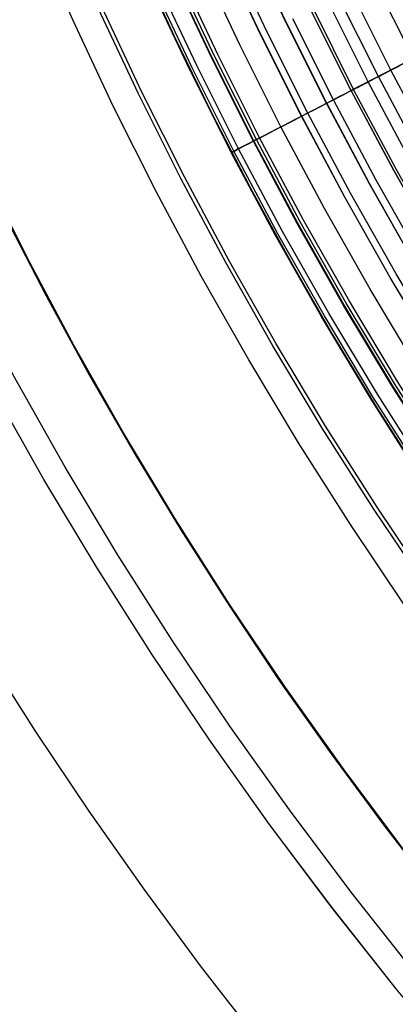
# Model space of a CAD drawing. Header units: millimetres. Extents: x -14 to 488, y -50 to 50.
# Tile 166 of 256: x 353.85 to 356.18, y -16.17 to -10.06. Entities that reach past the tile are written whole.
import ezdxf

# ---------------------------------------------------------------- set-up
doc = ezdxf.new("R2010")
doc.units = ezdxf.units.MM
doc.header["$MEASUREMENT"] = 0
doc.layers.add('Default', color=7, linetype='Continuous')

msp = doc.modelspace()

# ---------------------------------------------------------------- linework, layer by layer
at = {"layer": 'Default'}
for points in [[(352.5985, -0.0179), (352.5983, -0.5988), (352.6128, -1.1796), (352.6419, -1.7597), (352.6857, -2.339), (352.7415, -2.8939), (352.8107, -3.4473), (352.8934, -3.9988), (352.9894, -4.5482), (353.0986, -5.0951), (353.2211, -5.6391), (353.3567, -6.1801), (353.5054, -6.7176), (353.6576, -7.2212), (353.8213, -7.7211), (353.9964, -8.2172), (354.1827, -8.7091), (354.3803, -9.1967), (354.5889, -9.6796), (354.8085, -10.1576), (355.0391, -10.6304)], [(352.5985, -0.0179), (352.5983, -0.5988), (352.6128, -1.1796), (352.6419, -1.7597), (352.6857, -2.339), (352.7415, -2.8939), (352.8107, -3.4473), (352.8934, -3.9988), (352.9894, -4.5482), (353.0986, -5.0951), (353.2211, -5.6391), (353.3567, -6.1801), (353.5054, -6.7176), (353.6576, -7.2212), (353.8213, -7.7211), (353.9964, -8.2172), (354.1827, -8.7091), (354.3803, -9.1967), (354.5889, -9.6796), (354.8085, -10.1576), (355.0391, -10.6304)], [(356.6004, -16.5701), (356.1868, -16.0739), (355.7867, -15.568), (355.4005, -15.0527), (355.0284, -14.5287), (354.6707, -13.9966), (354.3276, -13.457), (353.9995, -12.9103), (353.6863, -12.3574), (353.3884, -11.7986), (353.1058, -11.2348), (352.8387, -10.6664), (352.587, -10.0941), (352.3508, -9.5185)], [(356.6004, -16.57), (356.1868, -16.0739), (355.7868, -15.5679), (355.4005, -15.0527), (355.0284, -14.5287), (354.6707, -13.9966), (354.3276, -13.4569), (353.9995, -12.9103), (353.6863, -12.3574), (353.3884, -11.7986), (353.1058, -11.2348), (352.8387, -10.6664), (352.587, -10.0941), (352.3508, -9.5185)], [(358.5342, -16.5168), (358.1207, -16.0699), (357.7192, -15.6127), (357.33, -15.1458), (356.9535, -14.6697), (356.59, -14.1848), (356.2398, -13.6916), (355.9031, -13.1909), (355.5803, -12.683), (355.2714, -12.1686), (354.9768, -11.6482), (354.6964, -11.1223), (354.4304, -10.5917), (354.179, -10.0568), (353.9421, -9.5182)], [(360.2162, -16.5137), (359.8021, -16.1102), (359.3986, -15.696), (359.006, -15.2718), (358.6248, -14.8378), (358.2554, -14.3945), (357.8979, -13.9425), (357.5529, -13.4821), (357.2204, -13.014), (356.9008, -12.5386), (356.5943, -12.0564), (356.3011, -11.5681), (356.0214, -11.074), (355.7552, -10.5749), (355.5027, -10.0711), (355.264, -9.5633)], [(360.2168, -16.5131), (359.8027, -16.1096), (359.3992, -15.6955), (359.0067, -15.2712), (358.6255, -14.8372), (358.256, -14.394), (357.8986, -13.9419), (357.5536, -13.4816), (357.2211, -13.0135), (356.9015, -12.5381), (356.5951, -12.056), (356.3019, -11.5676), (356.0221, -11.0736), (355.756, -10.5745), (355.5035, -10.0707), (355.2648, -9.563)], [(359.6783, -16.234), (359.2716, -15.8166), (358.876, -15.389), (358.4918, -14.9516), (358.1194, -14.5049), (357.7592, -14.0493), (357.4114, -13.5853), (357.0764, -13.1135), (356.7543, -12.6344), (356.4454, -12.1485), (356.1499, -11.6563), (355.8679, -11.1584), (355.5997, -10.6553), (355.3452, -10.1476), (355.1047, -9.6358)], [(359.6788, -16.2334), (359.2721, -15.8161), (358.8765, -15.3885), (358.4924, -14.9511), (358.12, -14.5044), (357.7598, -14.0488), (357.412, -13.5849), (357.077, -13.1131), (356.7549, -12.634), (356.446, -12.1481), (356.1505, -11.6559), (355.8686, -11.158), (355.6003, -10.6549), (355.3459, -10.1473), (355.1053, -9.6355)], [(359.7086, -16.2037), (359.3027, -15.7871), (358.9078, -15.3603), (358.5244, -14.9237), (358.1527, -14.4779), (357.7932, -14.0231), (357.446, -13.5601), (357.1116, -13.0892), (356.7901, -12.611), (356.4818, -12.126), (356.1869, -11.6347), (355.9055, -11.1377), (355.6377, -10.6356), (355.3838, -10.1289), (355.1437, -9.6181)], [(359.5762, -16.3361), (359.1669, -15.9161), (358.7687, -15.4857), (358.3821, -15.0455), (358.0073, -14.5959), (357.6448, -14.1374), (357.2948, -13.6705), (356.9575, -13.1957), (356.6334, -12.7134), (356.3225, -12.2244), (356.0251, -11.729), (355.7414, -11.2279), (355.4714, -10.7216), (355.2153, -10.2107), (354.9732, -9.6956)], [(359.4402, -16.4721), (359.0274, -16.0485), (358.6259, -15.6145), (358.236, -15.1705), (357.858, -14.7171), (357.4924, -14.2547), (357.1394, -13.7838), (356.7993, -13.305), (356.4724, -12.8187), (356.1589, -12.3255), (355.859, -11.8259), (355.5728, -11.3206), (355.3006, -10.8099), (355.0423, -10.2946), (354.7982, -9.7752)], [(359.4423, -16.4699), (359.0296, -16.0464), (358.6281, -15.6125), (358.2383, -15.1686), (357.8604, -14.7152), (357.4948, -14.2529), (357.1419, -13.782), (356.8018, -13.3033), (356.475, -12.817), (356.1615, -12.3239), (355.8616, -11.8244), (355.5755, -11.3191), (355.3033, -10.8086), (355.045, -10.2933), (354.8009, -9.774)], [(359.4425, -16.4698), (359.0298, -16.0462), (358.6283, -15.6123), (358.2384, -15.1684), (357.8605, -14.7151), (357.495, -14.2527), (357.142, -13.7819), (356.802, -13.3031), (356.4751, -12.8169), (356.1617, -12.3238), (355.8618, -11.8243), (355.5757, -11.319), (355.3034, -10.8085), (355.0452, -10.2932), (354.8011, -9.7739)], [(359.455, -16.4572), (359.0426, -16.034), (358.6415, -15.6004), (358.2519, -15.1569), (357.8743, -14.7039), (357.509, -14.2419), (357.1564, -13.7715), (356.8166, -13.293), (356.49, -12.8072), (356.1768, -12.3144), (355.8771, -11.8153), (355.5912, -11.3104), (355.3192, -10.8003), (355.0612, -10.2855), (354.8172, -9.7665)], [(359.4711, -16.4412), (359.0591, -16.0184), (358.6584, -15.5852), (358.2692, -15.1421), (357.892, -14.6896), (357.527, -14.228), (357.1747, -13.7581), (356.8353, -13.2801), (356.509, -12.7947), (356.1961, -12.3025), (355.8968, -11.8039), (355.6112, -11.2995), (355.3394, -10.7899), (355.0816, -10.2755), (354.8379, -9.7571)], [(359.3308, -16.5815), (358.9152, -16.155), (358.5109, -15.7181), (358.1184, -15.2711), (357.7379, -14.8147), (357.3698, -14.3491), (357.0144, -13.875), (356.672, -13.3929), (356.3429, -12.9034), (356.0273, -12.4068), (355.7253, -11.9039), (355.4372, -11.3951), (355.1631, -10.881), (354.9031, -10.3622), (354.6573, -9.8393)], [(359.3313, -16.581), (358.9157, -16.1545), (358.5115, -15.7176), (358.119, -15.2706), (357.7385, -14.8142), (357.3704, -14.3487), (357.015, -13.8746), (356.6727, -13.3925), (356.3435, -12.9029), (356.0279, -12.4064), (355.726, -11.9035), (355.4379, -11.3947), (355.1638, -10.8807), (354.9038, -10.3619), (354.658, -9.839)], [(359.3315, -16.5808), (358.9159, -16.1543), (358.5117, -15.7174), (358.1192, -15.2705), (357.7387, -14.814), (357.3706, -14.3485), (357.0152, -13.8744), (356.6729, -13.3924), (356.3438, -12.9028), (356.0281, -12.4063), (355.7262, -11.9034), (355.4381, -11.3946), (355.164, -10.8806), (354.904, -10.3618), (354.6582, -9.8389)], [(359.3323, -16.58), (358.9167, -16.1536), (358.5125, -15.7167), (358.12, -15.2698), (357.7395, -14.8133), (357.3715, -14.3478), (357.0161, -13.8738), (356.6738, -13.3917), (356.3447, -12.9022), (356.0291, -12.4057), (355.7271, -11.9028), (355.4391, -11.3941), (355.165, -10.8801), (354.905, -10.3613), (354.6592, -9.8384)], [(359.3323, -16.58), (358.9167, -16.1536), (358.5125, -15.7167), (358.12, -15.2698), (357.7395, -14.8133), (357.3715, -14.3478), (357.0161, -13.8738), (356.6738, -13.3917), (356.3447, -12.9022), (356.0291, -12.4057), (355.7272, -11.9028), (355.4391, -11.3941), (355.165, -10.88), (354.905, -10.3613), (354.6592, -9.8384)], [(359.3437, -16.5686), (358.9285, -16.1424), (358.5245, -15.7058), (358.1323, -15.2592), (357.7521, -14.8031), (357.3843, -14.338), (357.0292, -13.8643), (356.6871, -13.3825), (356.3582, -12.8933), (356.0428, -12.3972), (355.7411, -11.8947), (355.4533, -11.3863), (355.1794, -10.8726), (354.9196, -10.3542), (354.6739, -9.8317)], [(359.3664, -16.5459), (358.9518, -16.1203), (358.5484, -15.6843), (358.1567, -15.2384), (357.777, -14.7829), (357.4097, -14.3184), (357.0551, -13.8453), (356.7135, -13.3643), (356.3851, -12.8758), (356.0702, -12.3803), (355.7689, -11.8785), (355.4814, -11.3708), (355.2079, -10.8579), (354.9485, -10.3402), (354.7032, -9.8184)], [(361.0471, -16.4552), (360.6344, -16.0733), (360.2315, -15.6808), (359.839, -15.2779), (359.4571, -14.8652), (359.0863, -14.443), (358.7268, -14.0118), (358.3791, -13.572), (358.0434, -13.1242), (357.72, -12.6688), (357.4091, -12.2063), (357.111, -11.7373), (356.8257, -11.2622), (356.5536, -10.7816), (356.2946, -10.296), (356.049, -9.8059)], [(361.0471, -16.4552), (360.6344, -16.0733), (360.2315, -15.6808), (359.839, -15.2779), (359.4571, -14.8652), (359.0863, -14.443), (358.7268, -14.0118), (358.3791, -13.572), (358.0434, -13.1242), (357.72, -12.6688), (357.4091, -12.2063), (357.111, -11.7373), (356.8257, -11.2622), (356.5536, -10.7816), (356.2946, -10.296), (356.049, -9.8059)], [(357.0357, -16.1976), (356.6316, -15.7128), (356.2407, -15.2184), (355.8633, -14.715), (355.4997, -14.203), (355.1502, -13.6831), (354.815, -13.1558), (354.4944, -12.6217), (354.1884, -12.0814), (353.8973, -11.5355), (353.6212, -10.9846), (353.3602, -10.4292), (353.1142, -9.8701)], [(360.526, -16.1874), (360.1203, -15.792), (359.7249, -15.3862), (359.3402, -14.9705), (358.9667, -14.5452), (358.6047, -14.1109), (358.2545, -13.668), (357.9163, -13.2169), (357.5906, -12.7582), (357.2774, -12.2924), (356.9771, -11.8199), (356.6898, -11.3414), (356.4157, -10.8573), (356.1549, -10.3682), (355.9075, -9.8746)], [(360.4164, -16.3029), (360.0077, -15.9046), (359.6094, -15.4959), (359.2219, -15.0771), (358.8457, -14.6488), (358.4811, -14.2113), (358.1283, -13.7651), (357.7877, -13.3108), (357.4596, -12.8487), (357.1441, -12.3795), (356.8416, -11.9037), (356.5522, -11.4216), (356.2761, -10.934), (356.0134, -10.4414), (355.7642, -9.9442)], [(360.4652, -16.2515), (360.0578, -15.8545), (359.6608, -15.4471), (359.2746, -15.0297), (358.8996, -14.6027), (358.5361, -14.1666), (358.1844, -13.7219), (357.8449, -13.269), (357.5179, -12.8085), (357.2035, -12.3407), (356.9019, -11.8664), (356.6135, -11.3859), (356.3382, -10.8999), (356.0764, -10.4088), (355.828, -9.9132)], [(360.4653, -16.2513), (360.0579, -15.8543), (359.6609, -15.4469), (359.2748, -15.0295), (358.8997, -14.6026), (358.5363, -14.1665), (358.1846, -13.7218), (357.8451, -13.2689), (357.5181, -12.8083), (357.2037, -12.3406), (356.9021, -11.8663), (356.6137, -11.3858), (356.3384, -10.8998), (356.0766, -10.4087), (355.8282, -9.9131)], [(358.6602, -16.3971), (358.2498, -15.9535), (357.8512, -15.4997), (357.4649, -15.0363), (357.0912, -14.5636), (356.7304, -14.0823), (356.3828, -13.5928), (356.0486, -13.0958), (355.7282, -12.5916), (355.4216, -12.081), (355.1291, -11.5644), (354.8508, -11.0425), (354.5868, -10.5158), (354.3372, -9.9848)], [(358.6602, -16.3971), (358.2498, -15.9535), (357.8512, -15.4997), (357.4649, -15.0363), (357.0912, -14.5636), (356.7304, -14.0823), (356.3828, -13.5928), (356.0486, -13.0958), (355.7282, -12.5916), (355.4216, -12.081), (355.1291, -11.5644), (354.8508, -11.0425), (354.5868, -10.5158), (354.3372, -9.9848)], [(358.6778, -16.3805), (358.2678, -15.9373), (357.8696, -15.484), (357.4837, -15.021), (357.1104, -14.5489), (356.7499, -14.068), (356.4027, -13.5791), (356.0689, -13.0825), (355.7487, -12.5789), (355.4425, -12.0688), (355.1503, -11.5528), (354.8723, -11.0314), (354.6086, -10.5052), (354.3593, -9.9748)], [(360.3346, -16.389), (359.9237, -15.9886), (359.5232, -15.5777), (359.1337, -15.1567), (358.7555, -14.726), (358.3888, -14.2862), (358.0342, -13.8376), (357.6917, -13.3808), (357.3618, -12.9163), (357.0447, -12.4445), (356.7406, -11.9661), (356.4496, -11.4815), (356.172, -10.9912), (355.9079, -10.4959), (355.6574, -9.996)], [(360.3351, -16.3885), (359.9241, -15.9881), (359.5237, -15.5772), (359.1342, -15.1562), (358.756, -14.7256), (358.3894, -14.2857), (358.0347, -13.8372), (357.6923, -13.3804), (357.3624, -12.9159), (357.0453, -12.4442), (356.7412, -11.9657), (356.4502, -11.4811), (356.1726, -10.9909), (355.9085, -10.4956), (355.658, -9.9957)], [(360.3464, -16.3766), (359.9358, -15.9765), (359.5357, -15.5659), (359.1464, -15.1452), (358.7685, -14.7149), (358.4021, -14.2754), (358.0477, -13.8271), (357.7056, -13.3707), (357.3759, -12.9065), (357.0591, -12.4352), (356.7552, -11.9571), (356.4644, -11.4729), (356.187, -10.983), (355.9231, -10.488), (355.6728, -9.9885)], [(356.7165, -16.4707), (356.3054, -15.9776), (355.9078, -15.4747), (355.5239, -14.9626), (355.1541, -14.4419), (354.7986, -13.913), (354.4576, -13.3766), (354.1315, -12.8334), (353.8202, -12.2838), (353.5242, -11.7285), (353.2433, -11.1681), (352.9778, -10.6032), (352.7276, -10.0344)], [(360.2487, -16.4795), (359.8355, -16.0768), (359.4328, -15.6635), (359.0411, -15.2402), (358.6607, -14.8071), (358.292, -14.3648), (357.9353, -13.9137), (357.591, -13.4543), (357.2592, -12.9872), (356.9403, -12.5128), (356.6345, -12.0316), (356.3419, -11.5443), (356.0627, -11.0513), (355.7971, -10.5532), (355.5452, -10.0505)], [(355.0391, -10.6304), (355.2803, -11.0979), (355.5323, -11.5596), (355.7947, -12.0156), (356.0674, -12.4654), (356.3504, -12.9088), (356.6434, -13.3457), (356.9464, -13.7758), (357.2591, -14.1988), (357.601, -14.6393), (357.9536, -15.0713), (358.3166, -15.4947), (358.6897, -15.9092), (359.0727, -16.3146)], [(355.0391, -10.6304), (355.2803, -11.0979), (355.5323, -11.5596), (355.7947, -12.0156), (356.0674, -12.4654), (356.3504, -12.9088), (356.6434, -13.3457), (356.9464, -13.7758), (357.2591, -14.1988), (357.601, -14.6393), (357.9536, -15.0713), (358.3166, -15.4947), (358.6897, -15.9092), (359.0727, -16.3146)], [(353.7566, -11.2739), (354.0129, -11.7705), (354.2805, -12.2611), (354.5593, -12.7455), (354.8491, -13.2233), (355.1497, -13.6945), (355.461, -14.1586), (355.7828, -14.6155), (356.115, -15.0649), (356.4784, -15.5329), (356.853, -15.9919), (357.2386, -16.4417)], [(353.7566, -11.2739), (354.0129, -11.7705), (354.2805, -12.2611), (354.5593, -12.7455), (354.8491, -13.2233), (355.1497, -13.6945), (355.461, -14.1586), (355.7828, -14.6155), (356.115, -15.0649), (356.4784, -15.5329), (356.853, -15.9919), (357.2386, -16.4417)], [(352.474, -11.9174), (352.7454, -12.4432), (353.0288, -12.9626), (353.3239, -13.4754), (353.6307, -13.9813), (353.949, -14.4801), (354.2786, -14.9715), (354.6193, -15.4552), (354.971, -15.931), (355.3557, -16.4265)], [(352.474, -11.9174), (352.7454, -12.4432), (353.0288, -12.9626), (353.3239, -13.4754), (353.6307, -13.9813), (353.949, -14.4801), (354.2786, -14.9715), (354.6193, -15.4552), (354.971, -15.931), (355.3557, -16.4265)]]:
    msp.add_lwpolyline(points, dxfattribs=at)
at = {"layer": 'Default', "extrusion": (-0.448463, 0.893802, 0)}
for points in [[(-309.6973, 22.4213), (-309.6977, 22.4554), (-309.6988, 22.4899), (-309.7006, 22.5245), (-309.7031, 22.5595), (-309.7065, 22.5946), (-309.7106, 22.6299), (-309.7155, 22.6654), (-309.7213, 22.7011), (-309.7279, 22.7368), (-309.7353, 22.7726), (-309.7436, 22.8085), (-309.7527, 22.8443), (-309.7627, 22.8802), (-309.7736, 22.916), (-309.7854, 22.9516), (-309.7981, 22.9872), (-309.8116, 23.0226), (-309.8261, 23.0578), (-309.8414, 23.0927), (-309.8576, 23.1274), (-309.8747, 23.1618), (-309.8927, 23.1958), (-309.9115, 23.2294), (-309.9312, 23.2626), (-309.9518, 23.2953), (-309.9731, 23.3275), (-309.9953, 23.3592), (-310.0183, 23.3903), (-310.042, 23.4208), (-310.0665, 23.4507), (-310.0917, 23.4799), (-310.1176, 23.5084), (-310.1442, 23.5362), (-310.1715, 23.5632), (-310.1994, 23.5894), (-310.2278, 23.6148), (-310.2569, 23.6394), (-310.2864, 23.6632), (-310.3165, 23.6861), (-310.347, 23.7081), (-310.378, 23.7292), (-310.4094, 23.7493), (-310.4411, 23.7686), (-310.4732, 23.7869), (-310.5056, 23.8043), (-310.5382, 23.8207), (-310.571, 23.8362), (-310.6041, 23.8507), (-310.6372, 23.8643), (-310.6706, 23.8769), (-310.704, 23.8886), (-310.7374, 23.8993), (-310.7709, 23.9091), (-310.8044, 23.918), (-310.8378, 23.9259), (-310.8711, 23.933), (-310.9044, 23.9392), (-310.9375, 23.9444), (-310.9705, 23.9489), (-311.0033, 23.9524), (-311.0359, 23.9552), (-311.0683, 23.9571), (-311.1004, 23.9583), (-311.1322, 23.9587), (-311.1641, 23.9583), (-311.1962, 23.9571), (-311.2286, 23.9552), (-311.2612, 23.9524), (-311.294, 23.9489), (-311.3269, 23.9444), (-311.3601, 23.9392), (-311.3933, 23.933), (-311.4267, 23.9259), (-311.4601, 23.918), (-311.4936, 23.9091), (-311.5271, 23.8993), (-311.5605, 23.8886), (-311.5939, 23.8769), (-311.6272, 23.8643), (-311.6604, 23.8507), (-311.6934, 23.8362), (-311.7263, 23.8207), (-311.7589, 23.8043), (-311.7913, 23.7869), (-311.8233, 23.7686), (-311.8551, 23.7493), (-311.8864, 23.7292), (-311.9174, 23.7081), (-311.948, 23.6861), (-311.978, 23.6632), (-312.0076, 23.6394), (-312.0366, 23.6148), (-312.0651, 23.5894), (-312.093, 23.5632), (-312.1203, 23.5362), (-312.1469, 23.5084), (-312.1728, 23.4799), (-312.198, 23.4507), (-312.2225, 23.4208), (-312.2462, 23.3903), (-312.2692, 23.3592), (-312.2913, 23.3275), (-312.3127, 23.2953), (-312.3332, 23.2626), (-312.3529, 23.2294), (-312.3718, 23.1958), (-312.3897, 23.1618), (-312.4068, 23.1274), (-312.423, 23.0927), (-312.4384, 23.0578), (-312.4528, 23.0226), (-312.4664, 22.9872), (-312.479, 22.9516), (-312.4908, 22.916), (-312.5017, 22.8802), (-312.5117, 22.8443), (-312.5209, 22.8085), (-312.5292, 22.7726), (-312.5366, 22.7368), (-312.5432, 22.7011), (-312.5489, 22.6654), (-312.5538, 22.6299), (-312.558, 22.5946), (-312.5613, 22.5595), (-312.5639, 22.5245), (-312.5657, 22.4899), (-312.5668, 22.4554), (-312.5671, 22.4213)], [(-312.5671, 22.4213), (-312.5668, 22.3872), (-312.5657, 22.3528), (-312.5639, 22.3181), (-312.5613, 22.2832), (-312.558, 22.248), (-312.5538, 22.2127), (-312.5489, 22.1772), (-312.5432, 22.1416), (-312.5366, 22.1058), (-312.5292, 22.07), (-312.5209, 22.0342), (-312.5117, 21.9983), (-312.5017, 21.9625), (-312.4908, 21.9267), (-312.479, 21.891), (-312.4664, 21.8554), (-312.4528, 21.82), (-312.4384, 21.7848), (-312.423, 21.7499), (-312.4068, 21.7152), (-312.3897, 21.6809), (-312.3718, 21.6469), (-312.3529, 21.6133), (-312.3332, 21.5801), (-312.3127, 21.5474), (-312.2913, 21.5151), (-312.2692, 21.4834), (-312.2462, 21.4523), (-312.2225, 21.4218), (-312.198, 21.392), (-312.1728, 21.3628), (-312.1469, 21.3343), (-312.1203, 21.3065), (-312.093, 21.2795), (-312.0651, 21.2532), (-312.0366, 21.2278), (-312.0076, 21.2032), (-311.978, 21.1794), (-311.948, 21.1566), (-311.9174, 21.1346), (-311.8864, 21.1135), (-311.8551, 21.0933), (-311.8233, 21.074), (-311.7913, 21.0557), (-311.7589, 21.0383), (-311.7263, 21.0219), (-311.6934, 21.0064), (-311.6604, 20.9919), (-311.6272, 20.9783), (-311.5939, 20.9657), (-311.5605, 20.9541), (-311.5271, 20.9433), (-311.4936, 20.9335), (-311.4601, 20.9247), (-311.4267, 20.9167), (-311.3933, 20.9096), (-311.3601, 20.9035), (-311.3269, 20.8982), (-311.294, 20.8938), (-311.2612, 20.8902), (-311.2286, 20.8874), (-311.1962, 20.8855), (-311.1641, 20.8844), (-311.1322, 20.884), (-311.1004, 20.8844), (-311.0683, 20.8855), (-311.0359, 20.8874), (-311.0033, 20.8902), (-310.9705, 20.8938), (-310.9375, 20.8982), (-310.9044, 20.9035), (-310.8711, 20.9096), (-310.8378, 20.9167), (-310.8044, 20.9247), (-310.7709, 20.9335), (-310.7374, 20.9433), (-310.704, 20.9541), (-310.6706, 20.9657), (-310.6372, 20.9783), (-310.6041, 20.9919), (-310.571, 21.0064), (-310.5382, 21.0219), (-310.5056, 21.0383), (-310.4732, 21.0557), (-310.4411, 21.074), (-310.4094, 21.0933), (-310.378, 21.1135), (-310.347, 21.1346), (-310.3165, 21.1566), (-310.2864, 21.1794), (-310.2569, 21.2032), (-310.2278, 21.2278), (-310.1994, 21.2532), (-310.1715, 21.2795), (-310.1442, 21.3065), (-310.1176, 21.3343), (-310.0917, 21.3628), (-310.0665, 21.392), (-310.042, 21.4218), (-310.0183, 21.4523), (-309.9953, 21.4834), (-309.9731, 21.5151), (-309.9518, 21.5474), (-309.9312, 21.5801), (-309.9115, 21.6133), (-309.8927, 21.6469), (-309.8747, 21.6809), (-309.8576, 21.7152), (-309.8414, 21.7499), (-309.8261, 21.7848), (-309.8116, 21.82), (-309.7981, 21.8554), (-309.7854, 21.891), (-309.7736, 21.9267), (-309.7627, 21.9625), (-309.7527, 21.9983), (-309.7436, 22.0342), (-309.7353, 22.07), (-309.7279, 22.1058), (-309.7213, 22.1416), (-309.7155, 22.1772), (-309.7106, 22.2127), (-309.7065, 22.248), (-309.7031, 22.2832), (-309.7006, 22.3181), (-309.6988, 22.3528), (-309.6977, 22.3872), (-309.6973, 22.4213)], [(-309.6973, 22.4213), (-309.6977, 22.4554), (-309.6988, 22.4899), (-309.7006, 22.5245), (-309.7031, 22.5595), (-309.7065, 22.5946), (-309.7106, 22.6299), (-309.7155, 22.6654), (-309.7213, 22.7011), (-309.7279, 22.7368), (-309.7353, 22.7726), (-309.7436, 22.8085), (-309.7527, 22.8443), (-309.7627, 22.8802), (-309.7736, 22.916), (-309.7854, 22.9516), (-309.7981, 22.9872), (-309.8116, 23.0226), (-309.8261, 23.0578), (-309.8414, 23.0927), (-309.8576, 23.1274), (-309.8747, 23.1618), (-309.8927, 23.1958), (-309.9115, 23.2294), (-309.9312, 23.2626), (-309.9518, 23.2953), (-309.9731, 23.3275), (-309.9953, 23.3592), (-310.0183, 23.3903), (-310.042, 23.4208), (-310.0665, 23.4507), (-310.0917, 23.4799), (-310.1176, 23.5084), (-310.1442, 23.5362), (-310.1715, 23.5632), (-310.1994, 23.5894), (-310.2278, 23.6148), (-310.2569, 23.6394), (-310.2864, 23.6632), (-310.3165, 23.6861), (-310.347, 23.7081), (-310.378, 23.7292), (-310.4094, 23.7493), (-310.4411, 23.7686), (-310.4732, 23.7869), (-310.5056, 23.8043), (-310.5382, 23.8207), (-310.571, 23.8362), (-310.6041, 23.8507), (-310.6372, 23.8643), (-310.6706, 23.8769), (-310.704, 23.8886), (-310.7374, 23.8993), (-310.7709, 23.9091), (-310.8044, 23.918), (-310.8378, 23.9259), (-310.8711, 23.933), (-310.9044, 23.9392), (-310.9375, 23.9444), (-310.9705, 23.9489), (-311.0033, 23.9524), (-311.0359, 23.9552), (-311.0683, 23.9571), (-311.1004, 23.9583), (-311.1322, 23.9587), (-311.1641, 23.9583), (-311.1962, 23.9571), (-311.2286, 23.9552), (-311.2612, 23.9524), (-311.294, 23.9489), (-311.3269, 23.9444), (-311.3601, 23.9392), (-311.3933, 23.933), (-311.4267, 23.9259), (-311.4601, 23.918), (-311.4936, 23.9091), (-311.5271, 23.8993), (-311.5605, 23.8886), (-311.5939, 23.8769), (-311.6272, 23.8643), (-311.6604, 23.8507), (-311.6934, 23.8362), (-311.7263, 23.8207), (-311.7589, 23.8043), (-311.7913, 23.7869), (-311.8233, 23.7686), (-311.8551, 23.7493), (-311.8864, 23.7292), (-311.9174, 23.7081), (-311.948, 23.6861), (-311.978, 23.6632), (-312.0076, 23.6394), (-312.0366, 23.6148), (-312.0651, 23.5894), (-312.093, 23.5632), (-312.1203, 23.5362), (-312.1469, 23.5084), (-312.1728, 23.4799), (-312.198, 23.4507), (-312.2225, 23.4208), (-312.2462, 23.3903), (-312.2692, 23.3592), (-312.2913, 23.3275), (-312.3127, 23.2953), (-312.3332, 23.2626), (-312.3529, 23.2294), (-312.3718, 23.1958), (-312.3897, 23.1618), (-312.4068, 23.1274), (-312.423, 23.0927), (-312.4384, 23.0578), (-312.4528, 23.0226), (-312.4664, 22.9872), (-312.479, 22.9516), (-312.4908, 22.916), (-312.5017, 22.8802), (-312.5117, 22.8443), (-312.5209, 22.8085), (-312.5292, 22.7726), (-312.5366, 22.7368), (-312.5432, 22.7011), (-312.5489, 22.6654), (-312.5538, 22.6299), (-312.558, 22.5946), (-312.5613, 22.5595), (-312.5639, 22.5245), (-312.5657, 22.4899), (-312.5668, 22.4554), (-312.5671, 22.4213)], [(-312.5671, 22.4213), (-312.5668, 22.3872), (-312.5657, 22.3528), (-312.5639, 22.3181), (-312.5613, 22.2832), (-312.558, 22.248), (-312.5538, 22.2127), (-312.5489, 22.1772), (-312.5432, 22.1416), (-312.5366, 22.1058), (-312.5292, 22.07), (-312.5209, 22.0342), (-312.5117, 21.9983), (-312.5017, 21.9625), (-312.4908, 21.9267), (-312.479, 21.891), (-312.4664, 21.8554), (-312.4528, 21.82), (-312.4384, 21.7848), (-312.423, 21.7499), (-312.4068, 21.7152), (-312.3897, 21.6809), (-312.3718, 21.6469), (-312.3529, 21.6133), (-312.3332, 21.5801), (-312.3127, 21.5474), (-312.2913, 21.5151), (-312.2692, 21.4834), (-312.2462, 21.4523), (-312.2225, 21.4218), (-312.198, 21.392), (-312.1728, 21.3628), (-312.1469, 21.3343), (-312.1203, 21.3065), (-312.093, 21.2795), (-312.0651, 21.2532), (-312.0366, 21.2278), (-312.0076, 21.2032), (-311.978, 21.1794), (-311.948, 21.1566), (-311.9174, 21.1346), (-311.8864, 21.1135), (-311.8551, 21.0933), (-311.8233, 21.074), (-311.7913, 21.0557), (-311.7589, 21.0383), (-311.7263, 21.0219), (-311.6934, 21.0064), (-311.6604, 20.9919), (-311.6272, 20.9783), (-311.5939, 20.9657), (-311.5605, 20.9541), (-311.5271, 20.9433), (-311.4936, 20.9335), (-311.4601, 20.9247), (-311.4267, 20.9167), (-311.3933, 20.9096), (-311.3601, 20.9035), (-311.3269, 20.8982), (-311.294, 20.8938), (-311.2612, 20.8902), (-311.2286, 20.8874), (-311.1962, 20.8855), (-311.1641, 20.8844), (-311.1322, 20.884), (-311.1004, 20.8844), (-311.0683, 20.8855), (-311.0359, 20.8874), (-311.0033, 20.8902), (-310.9705, 20.8938), (-310.9375, 20.8982), (-310.9044, 20.9035), (-310.8711, 20.9096), (-310.8378, 20.9167), (-310.8044, 20.9247), (-310.7709, 20.9335), (-310.7374, 20.9433), (-310.704, 20.9541), (-310.6706, 20.9657), (-310.6372, 20.9783), (-310.6041, 20.9919), (-310.571, 21.0064), (-310.5382, 21.0219), (-310.5056, 21.0383), (-310.4732, 21.0557), (-310.4411, 21.074), (-310.4094, 21.0933), (-310.378, 21.1135), (-310.347, 21.1346), (-310.3165, 21.1566), (-310.2864, 21.1794), (-310.2569, 21.2032), (-310.2278, 21.2278), (-310.1994, 21.2532), (-310.1715, 21.2795), (-310.1442, 21.3065), (-310.1176, 21.3343), (-310.0917, 21.3628), (-310.0665, 21.392), (-310.042, 21.4218), (-310.0183, 21.4523), (-309.9953, 21.4834), (-309.9731, 21.5151), (-309.9518, 21.5474), (-309.9312, 21.5801), (-309.9115, 21.6133), (-309.8927, 21.6469), (-309.8747, 21.6809), (-309.8576, 21.7152), (-309.8414, 21.7499), (-309.8261, 21.7848), (-309.8116, 21.82), (-309.7981, 21.8554), (-309.7854, 21.891), (-309.7736, 21.9267), (-309.7627, 21.9625), (-309.7527, 21.9983), (-309.7436, 22.0342), (-309.7353, 22.07), (-309.7279, 22.1058), (-309.7213, 22.1416), (-309.7155, 22.1772), (-309.7106, 22.2127), (-309.7065, 22.248), (-309.7031, 22.2832), (-309.7006, 22.3181), (-309.6988, 22.3528), (-309.6977, 22.3872), (-309.6973, 22.4213)], [(-311.834, 23.7623), (-311.8551, 23.7493), (-311.876, 23.736), (-311.8968, 23.7222), (-311.9174, 23.7081), (-311.9378, 23.6935), (-311.958, 23.6785), (-311.978, 23.6632), (-311.9978, 23.6475), (-312.0366, 23.6148), (-312.0745, 23.5808), (-312.1112, 23.5453), (-312.1469, 23.5084), (-312.1813, 23.4702), (-312.2144, 23.4308), (-312.2462, 23.3903), (-312.2767, 23.3487), (-312.3057, 23.3061), (-312.3332, 23.2626), (-312.3593, 23.2182), (-312.3838, 23.1731), (-312.4068, 23.1274), (-312.4282, 23.0811), (-312.4481, 23.0344), (-312.4664, 22.9872), (-312.4831, 22.9398), (-312.4982, 22.8921), (-312.5117, 22.8443), (-312.5237, 22.7965), (-312.5342, 22.7487), (-312.5432, 22.7011), (-312.5507, 22.6536), (-312.5567, 22.6064), (-312.5613, 22.5595), (-312.5646, 22.5129), (-312.5665, 22.4669), (-312.5671, 22.4213)], [(-312.5671, 22.4213), (-312.5666, 22.3809), (-312.5651, 22.3401), (-312.5626, 22.2989), (-312.5589, 22.2574), (-312.5542, 22.2157), (-312.5484, 22.1737), (-312.5414, 22.1315), (-312.5332, 22.0891), (-312.5239, 22.0467), (-312.5133, 22.0043), (-312.5015, 21.9619), (-312.4885, 21.9195), (-312.4743, 21.8773), (-312.4588, 21.8354), (-312.4421, 21.7936), (-312.4241, 21.7522), (-312.4049, 21.7112), (-312.3844, 21.6706), (-312.3628, 21.6306), (-312.3399, 21.5911), (-312.3158, 21.5522), (-312.2906, 21.5141), (-312.2643, 21.4767), (-312.2368, 21.4401), (-312.2083, 21.4043), (-312.1787, 21.3695), (-312.1482, 21.3357), (-312.1167, 21.3028), (-312.0842, 21.2711), (-312.051, 21.2404), (-312.0169, 21.2109), (-311.982, 21.1826)], [(-309.6973, 22.4213), (-309.6977, 22.4554), (-309.6988, 22.4899), (-309.7006, 22.5245), (-309.7031, 22.5595), (-309.7065, 22.5946), (-309.7106, 22.6299), (-309.7155, 22.6654), (-309.7213, 22.7011), (-309.7279, 22.7368), (-309.7353, 22.7726), (-309.7436, 22.8085), (-309.7527, 22.8443), (-309.7627, 22.8802), (-309.7736, 22.916), (-309.7854, 22.9516), (-309.7981, 22.9872), (-309.8116, 23.0226), (-309.8261, 23.0578), (-309.8414, 23.0927), (-309.8576, 23.1274), (-309.8747, 23.1618), (-309.8927, 23.1958), (-309.9115, 23.2294), (-309.9312, 23.2626), (-309.9518, 23.2953), (-309.9731, 23.3275), (-309.9953, 23.3592), (-310.0183, 23.3903), (-310.042, 23.4208), (-310.0665, 23.4507), (-310.0917, 23.4799), (-310.1176, 23.5084), (-310.1442, 23.5362), (-310.1715, 23.5632), (-310.1994, 23.5894), (-310.2278, 23.6148), (-310.2569, 23.6394), (-310.2864, 23.6632), (-310.3165, 23.6861), (-310.347, 23.7081), (-310.378, 23.7292), (-310.4094, 23.7493), (-310.4411, 23.7686), (-310.4732, 23.7869), (-310.5056, 23.8043), (-310.5382, 23.8207), (-310.571, 23.8362), (-310.6041, 23.8507), (-310.6372, 23.8643), (-310.6706, 23.8769), (-310.704, 23.8886), (-310.7374, 23.8993), (-310.7709, 23.9091), (-310.8044, 23.918), (-310.8378, 23.9259), (-310.8711, 23.933), (-310.9044, 23.9392), (-310.9375, 23.9444), (-310.9705, 23.9489), (-311.0033, 23.9524), (-311.0359, 23.9552), (-311.0683, 23.9571), (-311.1004, 23.9583), (-311.1322, 23.9587), (-311.1582, 23.9584), (-311.1844, 23.9576), (-311.2107, 23.9564), (-311.2372, 23.9545), (-311.2639, 23.9522), (-311.2907, 23.9493), (-311.3176, 23.9458), (-311.3446, 23.9417), (-311.3717, 23.9371), (-311.3989, 23.9319), (-311.4261, 23.9261), (-311.4534, 23.9197), (-311.4807, 23.9126), (-311.5081, 23.905), (-311.5354, 23.8967), (-311.5627, 23.8878), (-311.59, 23.8783), (-311.6172, 23.8682), (-311.6444, 23.8574), (-311.6714, 23.846), (-311.6984, 23.8339), (-311.7252, 23.8213), (-311.7519, 23.8079), (-311.7784, 23.794), (-311.8047, 23.7794), (-311.8308, 23.7642), (-311.8567, 23.7484), (-311.8823, 23.7319), (-311.9077, 23.7148), (-311.9327, 23.6972), (-311.9575, 23.6789), (-311.982, 23.6601)], [(-311.834, 21.0804), (-311.8127, 21.0678), (-311.7913, 21.0557), (-311.7697, 21.044), (-311.7481, 21.0328), (-311.7263, 21.0219), (-311.7044, 21.0115), (-311.6604, 20.9919), (-311.6161, 20.974), (-311.5716, 20.9578), (-311.5271, 20.9433), (-311.4824, 20.9305), (-311.4378, 20.9192), (-311.3933, 20.9096), (-311.349, 20.9016), (-311.3049, 20.8952), (-311.2612, 20.8902), (-311.2178, 20.8867), (-311.1748, 20.8847), (-311.1322, 20.884), (-311.1004, 20.8844), (-311.0683, 20.8855), (-311.0359, 20.8874), (-311.0033, 20.8902), (-310.9705, 20.8938), (-310.9375, 20.8982), (-310.9044, 20.9035), (-310.8711, 20.9096), (-310.8378, 20.9167), (-310.8044, 20.9247), (-310.7709, 20.9335), (-310.7374, 20.9433), (-310.704, 20.9541), (-310.6706, 20.9657), (-310.6372, 20.9783), (-310.6041, 20.9919), (-310.571, 21.0064), (-310.5382, 21.0219), (-310.5056, 21.0383), (-310.4732, 21.0557), (-310.4411, 21.074), (-310.4094, 21.0933), (-310.378, 21.1135), (-310.347, 21.1346), (-310.3165, 21.1566), (-310.2864, 21.1794), (-310.2569, 21.2032), (-310.2278, 21.2278), (-310.1994, 21.2532), (-310.1715, 21.2795), (-310.1442, 21.3065), (-310.1176, 21.3343), (-310.0917, 21.3628), (-310.0665, 21.392), (-310.042, 21.4218), (-310.0183, 21.4523), (-309.9953, 21.4834), (-309.9731, 21.5151), (-309.9518, 21.5474), (-309.9312, 21.5801), (-309.9115, 21.6133), (-309.8927, 21.6469), (-309.8747, 21.6809), (-309.8576, 21.7152), (-309.8414, 21.7499), (-309.8261, 21.7848), (-309.8116, 21.82), (-309.7981, 21.8554), (-309.7854, 21.891), (-309.7736, 21.9267), (-309.7627, 21.9625), (-309.7527, 21.9983), (-309.7436, 22.0342), (-309.7353, 22.07), (-309.7279, 22.1058), (-309.7213, 22.1416), (-309.7155, 22.1772), (-309.7106, 22.2127), (-309.7065, 22.248), (-309.7031, 22.2832), (-309.7006, 22.3181), (-309.6988, 22.3528), (-309.6977, 22.3872), (-309.6973, 22.4213)]]:
    msp.add_lwpolyline(points, dxfattribs=at)
at = {"layer": 'Default', "extrusion": (-0.60361, 0.79728, 0)}
for points in [[(-276.2649, 22.4213), (-276.2646, 22.3872), (-276.2635, 22.3528), (-276.2617, 22.3181), (-276.2591, 22.2832), (-276.2558, 22.248), (-276.2517, 22.2127), (-276.2467, 22.1772), (-276.241, 22.1416), (-276.2344, 22.1058), (-276.227, 22.07), (-276.2187, 22.0342), (-276.2095, 21.9983), (-276.1995, 21.9625), (-276.1886, 21.9267), (-276.1768, 21.891), (-276.1642, 21.8554), (-276.1506, 21.82), (-276.1362, 21.7848), (-276.1208, 21.7499), (-276.1046, 21.7152), (-276.0875, 21.6809), (-276.0696, 21.6469), (-276.0507, 21.6133), (-276.031, 21.5801), (-276.0105, 21.5474), (-275.9891, 21.5151), (-275.967, 21.4834), (-275.944, 21.4523), (-275.9203, 21.4218), (-275.8958, 21.392), (-275.8706, 21.3628), (-275.8447, 21.3343), (-275.8181, 21.3065), (-275.7908, 21.2795), (-275.7629, 21.2532), (-275.7344, 21.2278), (-275.7054, 21.2032), (-275.6758, 21.1794), (-275.6458, 21.1566), (-275.6152, 21.1346), (-275.5843, 21.1135), (-275.5529, 21.0933), (-275.5211, 21.074), (-275.4891, 21.0557), (-275.4567, 21.0383), (-275.4241, 21.0219), (-275.3912, 21.0064), (-275.3582, 20.9919), (-275.325, 20.9783), (-275.2917, 20.9657), (-275.2583, 20.9541), (-275.2249, 20.9433), (-275.1914, 20.9335), (-275.1579, 20.9247), (-275.1245, 20.9167), (-275.0911, 20.9096), (-275.0579, 20.9035), (-275.0247, 20.8982), (-274.9918, 20.8938), (-274.959, 20.8902), (-274.9264, 20.8874), (-274.894, 20.8855), (-274.8619, 20.8844), (-274.83, 20.884), (-274.7982, 20.8844), (-274.7661, 20.8855), (-274.7337, 20.8874), (-274.7011, 20.8902), (-274.6683, 20.8938), (-274.6353, 20.8982), (-274.6022, 20.9035), (-274.5689, 20.9096), (-274.5356, 20.9167), (-274.5022, 20.9247), (-274.4687, 20.9335), (-274.4352, 20.9433), (-274.4018, 20.9541), (-274.3684, 20.9657), (-274.3351, 20.9783), (-274.3019, 20.9919), (-274.2688, 21.0064), (-274.236, 21.0219), (-274.2034, 21.0383), (-274.171, 21.0557), (-274.1389, 21.074), (-274.1072, 21.0933), (-274.0758, 21.1135), (-274.0449, 21.1346), (-274.0143, 21.1566), (-273.9842, 21.1794), (-273.9547, 21.2032), (-273.9256, 21.2278), (-273.8972, 21.2532), (-273.8693, 21.2795), (-273.842, 21.3065), (-273.8154, 21.3343), (-273.7895, 21.3628), (-273.7643, 21.392), (-273.7398, 21.4218), (-273.7161, 21.4523), (-273.6931, 21.4834), (-273.6709, 21.5151), (-273.6496, 21.5474), (-273.629, 21.5801), (-273.6094, 21.6133), (-273.5905, 21.6469), (-273.5725, 21.6809), (-273.5555, 21.7152), (-273.5392, 21.7499), (-273.5239, 21.7848), (-273.5095, 21.82), (-273.4959, 21.8554), (-273.4832, 21.891), (-273.4715, 21.9267), (-273.4606, 21.9625), (-273.4505, 21.9983), (-273.4414, 22.0342), (-273.4331, 22.07), (-273.4257, 22.1058), (-273.4191, 22.1416), (-273.4134, 22.1772), (-273.4084, 22.2127), (-273.4043, 22.248), (-273.401, 22.2832), (-273.3984, 22.3181), (-273.3966, 22.3528), (-273.3955, 22.3872), (-273.3952, 22.4213)], [(-273.3952, 22.4213), (-273.3955, 22.4554), (-273.3966, 22.4899), (-273.3984, 22.5245), (-273.401, 22.5595), (-273.4043, 22.5946), (-273.4084, 22.6299), (-273.4134, 22.6654), (-273.4191, 22.7011), (-273.4257, 22.7368), (-273.4331, 22.7726), (-273.4414, 22.8085), (-273.4505, 22.8443), (-273.4606, 22.8802), (-273.4715, 22.916), (-273.4832, 22.9516), (-273.4959, 22.9872), (-273.5095, 23.0226), (-273.5239, 23.0578), (-273.5392, 23.0927), (-273.5555, 23.1274), (-273.5725, 23.1618), (-273.5905, 23.1958), (-273.6094, 23.2294), (-273.629, 23.2626), (-273.6496, 23.2953), (-273.6709, 23.3275), (-273.6931, 23.3592), (-273.7161, 23.3903), (-273.7398, 23.4208), (-273.7643, 23.4507), (-273.7895, 23.4799), (-273.8154, 23.5084), (-273.842, 23.5362), (-273.8693, 23.5632), (-273.8972, 23.5894), (-273.9256, 23.6148), (-273.9547, 23.6394), (-273.9842, 23.6632), (-274.0143, 23.6861), (-274.0449, 23.7081), (-274.0758, 23.7292), (-274.1072, 23.7493), (-274.1389, 23.7686), (-274.171, 23.7869), (-274.2034, 23.8043), (-274.236, 23.8207), (-274.2688, 23.8362), (-274.3019, 23.8507), (-274.3351, 23.8643), (-274.3684, 23.8769), (-274.4018, 23.8886), (-274.4352, 23.8993), (-274.4687, 23.9091), (-274.5022, 23.918), (-274.5356, 23.9259), (-274.5689, 23.933), (-274.6022, 23.9392), (-274.6353, 23.9444), (-274.6683, 23.9489), (-274.7011, 23.9524), (-274.7337, 23.9552), (-274.7661, 23.9571), (-274.7982, 23.9583), (-274.83, 23.9587), (-274.8619, 23.9583), (-274.894, 23.9571), (-274.9264, 23.9552), (-274.959, 23.9524), (-274.9918, 23.9489), (-275.0247, 23.9444), (-275.0579, 23.9392), (-275.0911, 23.933), (-275.1245, 23.9259), (-275.1579, 23.918), (-275.1914, 23.9091), (-275.2249, 23.8993), (-275.2583, 23.8886), (-275.2917, 23.8769), (-275.325, 23.8643), (-275.3582, 23.8507), (-275.3912, 23.8362), (-275.4241, 23.8207), (-275.4567, 23.8043), (-275.4891, 23.7869), (-275.5211, 23.7686), (-275.5529, 23.7493), (-275.5843, 23.7292), (-275.6152, 23.7081), (-275.6458, 23.6861), (-275.6758, 23.6632), (-275.7054, 23.6394), (-275.7344, 23.6148), (-275.7629, 23.5894), (-275.7908, 23.5632), (-275.8181, 23.5362), (-275.8447, 23.5084), (-275.8706, 23.4799), (-275.8958, 23.4507), (-275.9203, 23.4208), (-275.944, 23.3903), (-275.967, 23.3592), (-275.9891, 23.3275), (-276.0105, 23.2953), (-276.031, 23.2626), (-276.0507, 23.2294), (-276.0696, 23.1958), (-276.0875, 23.1618), (-276.1046, 23.1274), (-276.1208, 23.0927), (-276.1362, 23.0578), (-276.1506, 23.0226), (-276.1642, 22.9872), (-276.1768, 22.9516), (-276.1886, 22.916), (-276.1995, 22.8802), (-276.2095, 22.8443), (-276.2187, 22.8085), (-276.227, 22.7726), (-276.2344, 22.7368), (-276.241, 22.7011), (-276.2467, 22.6654), (-276.2517, 22.6299), (-276.2558, 22.5946), (-276.2591, 22.5595), (-276.2617, 22.5245), (-276.2635, 22.4899), (-276.2646, 22.4554), (-276.2649, 22.4213)]]:
    msp.add_lwpolyline(points, dxfattribs=at)
at = {"layer": 'Default'}
for points in [[(356.4709, -10.2048, 113.236), (355.733, -10.5864, 93.2153), (355.165, -10.8801, 30.9743), (355.1745, -10.8751, 30.2517), (355.1865, -10.8689, 29.9205), (355.2028, -10.8605, 29.6087), (355.2229, -10.8501, 29.3157), (355.2467, -10.8378, 29.0412), (355.2736, -10.8239, 28.7845), (355.3033, -10.8086, 28.5452), (355.3354, -10.7919, 28.3228), (355.3696, -10.7743, 28.1165), (355.4056, -10.7557, 27.9256), (355.4429, -10.7363, 27.7494), (355.4814, -10.7165, 27.5871), (355.5205, -10.6962, 27.438), (355.5601, -10.6758, 27.3014), (355.5997, -10.6553, 27.1765), (355.6391, -10.6349, 27.0625), (355.6781, -10.6147, 26.9585), (355.7168, -10.5947, 26.8631), (355.7552, -10.5749, 26.7753), (355.7932, -10.5552, 26.694), (355.8312, -10.5356, 26.618), (355.8693, -10.5159, 26.5461), (355.9079, -10.4959, 26.4772), (355.9474, -10.4755, 26.41), (355.9882, -10.4544, 26.3433), (356.3571, -10.2637, 25.7739)], [(356.3571, -10.2637, 19.7261), (355.9886, -10.4542, 19.1572), (355.9479, -10.4753, 19.0905), (355.9085, -10.4956, 19.0234), (355.87, -10.5155, 18.9545), (355.8319, -10.5352, 18.8826), (355.794, -10.5548, 18.8065), (355.756, -10.5745, 18.7251), (355.7176, -10.5943, 18.6371), (355.6789, -10.6143, 18.5415), (355.6398, -10.6346, 18.437), (355.6003, -10.6549, 18.3225), (355.5607, -10.6755, 18.197), (355.5211, -10.6959, 18.0597), (355.4818, -10.7162, 17.9098), (355.4433, -10.7361, 17.7466), (355.4059, -10.7555, 17.5693), (355.3699, -10.7741, 17.3773), (355.3356, -10.7918, 17.1698), (355.3034, -10.8085, 16.946), (355.2737, -10.8238, 16.7054), (355.2468, -10.8378, 16.4472), (355.223, -10.8501, 16.1711), (355.2028, -10.8605, 15.8763), (355.1865, -10.8689, 15.5623), (355.1745, -10.8751, 15.2287), (355.165, -10.88, 14.5001), (355.2079, -10.8579, 9.9809), (355.2566, -10.8327, 8.3072), (355.3192, -10.8003, 6.9636), (355.3921, -10.7626, 5.9048), (355.4714, -10.7216, 5.0834), (355.5122, -10.7005, 4.7466), (355.5536, -10.6791, 4.4491), (355.5955, -10.6575, 4.1831), (355.6797, -10.6139, 3.7196), (355.7204, -10.5929, 3.5233), (355.7596, -10.5726, 3.3511), (355.7971, -10.5532, 3.2022), (355.8326, -10.5349, 3.0758), (355.8656, -10.5178, 2.9701), (355.8812, -10.5097, 2.9244), (355.8959, -10.5021, 2.8831), (355.91, -10.4949, 2.8459), (355.9231, -10.488, 2.8126), (355.9355, -10.4817, 2.7829), (355.9472, -10.4756, 2.7564), (355.9583, -10.4698, 2.7324), (355.9692, -10.4642, 2.7106), (355.98, -10.4587, 2.6904), (355.9908, -10.4531, 2.6714), (356.0019, -10.4473, 2.6529), (356.0134, -10.4414, 2.6346), (356.0256, -10.435, 2.6158), (356.0388, -10.4282, 2.5964), (356.0532, -10.4208, 2.576), (356.0692, -10.4125, 2.5542), (356.087, -10.4033, 2.5308), (356.107, -10.3929, 2.5055), (356.1549, -10.3682, 2.4477), (356.2069, -10.3413, 2.3882)]]:
    msp.add_polyline3d(points, dxfattribs=at)

doc.saveas('drawing.dxf')
